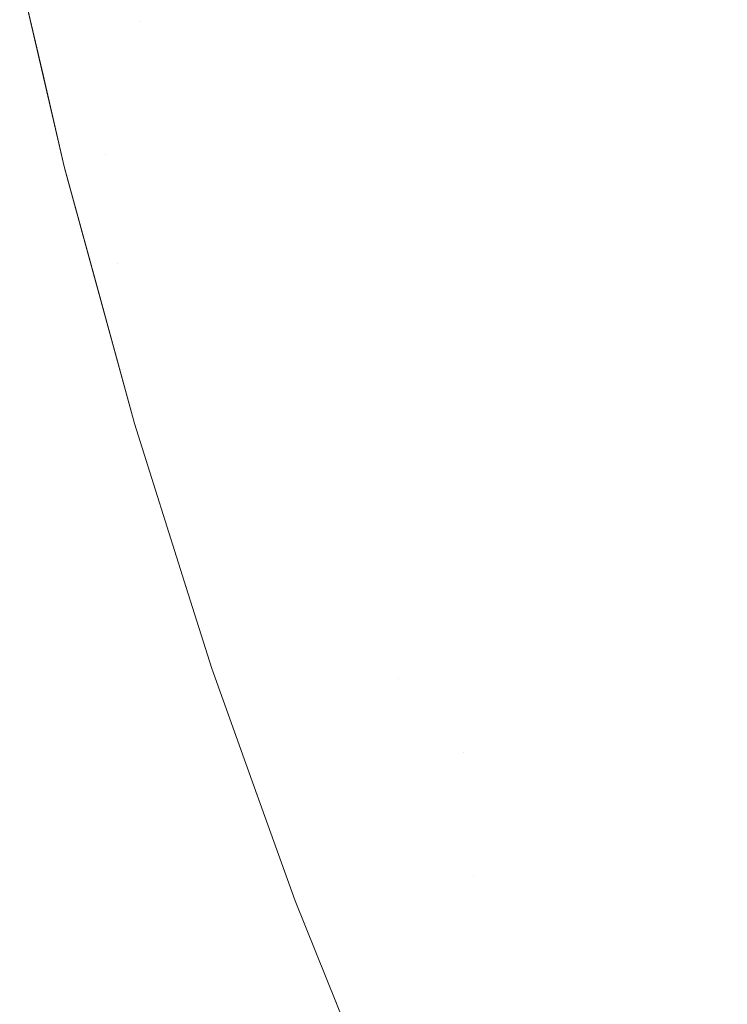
# Model space of a CAD drawing. Header units: centimetres. Extents: x -17.1 to 18.2, y 3.4 to 5.2.
# Tile 19 of 256: x -17.0831 to -17.0693, y 3.4483 to 3.4675. Entities that reach past the tile are written whole.
import ezdxf

# ---------------------------------------------------------------- set-up
doc = ezdxf.new("R2010")
doc.units = ezdxf.units.CM
doc.header["$LTSCALE"] = 2.54
doc.layers.add('Lucido design-1', color=7, linetype='Continuous')

# ---------------------------------------------------------------- blocks, each defined once
blk = doc.blocks.new('Gruppo-4-1')
at = {"color": 7, "linetype": 'Continuous', "lineweight": 9}
for points, invisible_edges in [([(-17.077245, 3.467241, -1872.276499), (-17.076498, 3.467674, -1872.273762), (-17.07735, 3.471249, -1872.273762), (-17.078108, 3.470864, -1872.276499)], 15), ([(-17.078108, 3.470864, -1872.954529), (-17.07735, 3.471249, -1872.957266), (-17.076498, 3.467674, -1872.957266), (-17.077245, 3.467241, -1872.954529)], 15), ([(-17.078108, 3.470864, -1872.276499), (-17.078819, 3.470503, -1872.279288), (-17.077945, 3.466835, -1872.279288), (-17.077245, 3.467241, -1872.276499)], 15), ([(-17.077245, 3.467241, -1872.954529), (-17.077945, 3.466835, -1872.95174), (-17.078819, 3.470503, -1872.95174), (-17.078108, 3.470864, -1872.954529)], 15), ([(-17.071225, 3.466863, -1872.260948), (-17.070256, 3.467498, -1872.258575), (-17.071143, 3.470775, -1872.258575), (-17.072128, 3.470204, -1872.260948)], 15), ([(-17.072128, 3.470204, -1872.97008), (-17.071143, 3.470775, -1872.972454), (-17.070256, 3.467498, -1872.972454), (-17.071225, 3.466863, -1872.97008)], 15), ([(-17.078597, 3.466458, -1872.282125), (-17.077945, 3.466835, -1872.279288), (-17.078819, 3.470503, -1872.279288), (-17.079481, 3.470167, -1872.282125)], 15), ([(-17.079481, 3.470167, -1872.948903), (-17.078819, 3.470503, -1872.95174), (-17.077945, 3.466835, -1872.95174), (-17.078597, 3.466458, -1872.948903)], 15), ([(-17.072128, 3.470204, -1872.260948), (-17.07308, 3.469653, -1872.263387), (-17.07216, 3.466251, -1872.263387), (-17.071225, 3.466863, -1872.260948)], 15), ([(-17.071225, 3.466863, -1872.97008), (-17.07216, 3.466251, -1872.967641), (-17.07308, 3.469653, -1872.967641), (-17.072128, 3.470204, -1872.97008)], 15), ([(-17.079481, 3.470167, -1872.282125), (-17.080091, 3.469857, -1872.285009), (-17.079198, 3.46611, -1872.285009), (-17.078597, 3.466458, -1872.282125)], 15), ([(-17.078597, 3.466458, -1872.948903), (-17.079198, 3.46611, -1872.946019), (-17.080091, 3.469857, -1872.946019), (-17.079481, 3.470167, -1872.948903)], 15), ([(-17.079747, 3.465792, -1872.287934), (-17.079198, 3.46611, -1872.285009), (-17.080091, 3.469857, -1872.285009), (-17.080648, 3.469574, -1872.287934)], 15), ([(-17.080648, 3.469574, -1872.943094), (-17.080091, 3.469857, -1872.946019), (-17.079198, 3.46611, -1872.946019), (-17.079747, 3.465792, -1872.943094)], 15), ([(-17.073058, 3.465662, -1872.26589), (-17.07216, 3.466251, -1872.263387), (-17.07308, 3.469653, -1872.263387), (-17.073995, 3.469123, -1872.26589)], 15), ([(-17.073995, 3.469123, -1872.965138), (-17.07308, 3.469653, -1872.967641), (-17.07216, 3.466251, -1872.967641), (-17.073058, 3.465662, -1872.965138)], 15), ([(-17.080648, 3.469574, -1872.287934), (-17.081152, 3.469319, -1872.290899), (-17.080243, 3.465505, -1872.290899), (-17.079747, 3.465792, -1872.287934)], 15), ([(-17.080714, 3.467419, -1872.940129), (-17.081152, 3.469319, -1872.940129), (-17.080648, 3.469574, -1872.943094), (-17.079747, 3.465792, -1872.943094)], 15), ([(-17.080684, 3.46525, -1872.293898), (-17.080243, 3.465505, -1872.290899), (-17.081152, 3.469319, -1872.290899), (-17.081599, 3.469092, -1872.293898)], 15), ([(-17.081599, 3.469092, -1872.93713), (-17.081152, 3.469319, -1872.940129), (-17.080714, 3.467419, -1872.940129), (-17.081158, 3.467178, -1872.93713)], 15), ([(-17.081599, 3.469092, -1872.293898), (-17.081989, 3.468894, -1872.296927), (-17.081068, 3.465027, -1872.296927), (-17.080684, 3.46525, -1872.293898)], 15), ([(-17.081158, 3.467178, -1872.93713), (-17.081545, 3.466967, -1872.934101), (-17.081989, 3.468894, -1872.934101), (-17.081599, 3.469092, -1872.93713)], 15), ([(-17.073995, 3.469123, -1872.26589), (-17.074871, 3.468616, -1872.268455), (-17.073919, 3.465099, -1872.268455), (-17.073058, 3.465662, -1872.26589)], 15), ([(-17.073058, 3.465662, -1872.965138), (-17.073919, 3.465099, -1872.962573), (-17.074871, 3.468616, -1872.962573), (-17.073995, 3.469123, -1872.965138)], 15), ([(-17.081395, 3.464837, -1872.299984), (-17.081068, 3.465027, -1872.296927), (-17.081989, 3.468894, -1872.296927), (-17.082321, 3.468725, -1872.299984)], 15), ([(-17.082321, 3.468725, -1872.931044), (-17.081989, 3.468894, -1872.934101), (-17.081545, 3.466967, -1872.934101), (-17.081875, 3.466788, -1872.931044)], 15), ([(-17.082321, 3.468725, -1872.299984), (-17.082595, 3.468586, -1872.303063), (-17.081664, 3.464682, -1872.303063), (-17.081395, 3.464837, -1872.299984)], 15), ([(-17.081875, 3.466788, -1872.931044), (-17.082146, 3.466641, -1872.927965), (-17.082595, 3.468586, -1872.927965), (-17.082321, 3.468725, -1872.931044)], 15), ([(-17.082808, 3.468478, -1872.30616), (-17.082961, 3.4684, -1872.30927), (-17.082025, 3.464473, -1872.30927), (-17.081874, 3.46456, -1872.30616)], 15), ([(-17.082358, 3.466526, -1872.924868), (-17.08251, 3.466444, -1872.921758), (-17.082961, 3.4684, -1872.921758), (-17.082808, 3.468478, -1872.924868)], 15), ([(-17.081874, 3.46456, -1872.30616), (-17.081664, 3.464682, -1872.303063), (-17.082595, 3.468586, -1872.303063), (-17.082808, 3.468478, -1872.30616)], 15), ([(-17.082808, 3.468478, -1872.924868), (-17.082595, 3.468586, -1872.927965), (-17.082146, 3.466641, -1872.927965), (-17.082358, 3.466526, -1872.924868)], 15), ([(-17.07474, 3.464561, -1872.27108), (-17.073919, 3.465099, -1872.268455), (-17.074871, 3.468616, -1872.268455), (-17.075706, 3.468132, -1872.27108)], 15), ([(-17.075706, 3.468132, -1872.959948), (-17.074871, 3.468616, -1872.962573), (-17.073919, 3.465099, -1872.962573), (-17.07474, 3.464561, -1872.959948)], 15), ([(-17.083052, 3.468354, -1872.31239), (-17.083062, 3.468343, -1872.315514), (-17.082195, 3.464598, -1872.315514)], 9), ([(-17.082601, 3.466394, -1872.918638), (-17.082608, 3.466383, -1872.915514), (-17.083062, 3.468343, -1872.915514), (-17.083052, 3.468354, -1872.918638)], 13), ([(-17.082195, 3.464598, -1872.315514), (-17.083062, 3.468343, -1872.315514), (-17.083062, 3.468343, -1872.915514), (-17.082608, 3.466383, -1872.915514)], 10), ([(-17.082115, 3.46442, -1872.31239), (-17.082025, 3.464473, -1872.30927), (-17.082961, 3.4684, -1872.30927), (-17.083052, 3.468354, -1872.31239)], 15), ([(-17.083052, 3.468354, -1872.918638), (-17.082961, 3.4684, -1872.921758), (-17.08251, 3.466444, -1872.921758), (-17.082601, 3.466394, -1872.918638)], 15), ([(-17.082195, 3.464598, -1872.315514), (-17.082115, 3.46442, -1872.31239), (-17.083052, 3.468354, -1872.31239)], 11), ([(-17.075706, 3.468132, -1872.27108), (-17.076498, 3.467674, -1872.273762), (-17.075518, 3.464051, -1872.273762), (-17.07474, 3.464561, -1872.27108)], 15), ([(-17.07474, 3.464561, -1872.959948), (-17.075518, 3.464051, -1872.957266), (-17.076498, 3.467674, -1872.957266), (-17.075706, 3.468132, -1872.959948)], 15), ([(-17.069256, 3.468153, -1872.256268), (-17.070256, 3.467498, -1872.258575), (-17.069247, 3.464189, -1872.258575), (-17.068267, 3.464911, -1872.256268)], 15), ([(-17.068267, 3.464911, -1872.97476), (-17.069247, 3.464189, -1872.972454), (-17.070256, 3.467498, -1872.972454), (-17.069256, 3.468153, -1872.97476)], 15), ([(-17.076252, 3.463571, -1872.276499), (-17.075518, 3.464051, -1872.273762), (-17.076498, 3.467674, -1872.273762), (-17.077245, 3.467241, -1872.276499)], 15), ([(-17.077245, 3.467241, -1872.954529), (-17.076498, 3.467674, -1872.957266), (-17.075518, 3.464051, -1872.957266), (-17.076252, 3.463571, -1872.954529)], 15), ([(-17.081158, 3.467178, -1872.93713), (-17.080714, 3.467419, -1872.940129), (-17.080243, 3.465505, -1872.940129), (-17.080684, 3.46525, -1872.93713)], 15), ([(-17.079747, 3.465792, -1872.943094), (-17.080243, 3.465505, -1872.940129), (-17.080714, 3.467419, -1872.940129)], 11), ([(-17.070196, 3.46349, -1872.260948), (-17.069247, 3.464189, -1872.258575), (-17.070256, 3.467498, -1872.258575), (-17.071225, 3.466863, -1872.260948)], 15), ([(-17.071225, 3.466863, -1872.97008), (-17.070256, 3.467498, -1872.972454), (-17.069247, 3.464189, -1872.972454), (-17.070196, 3.46349, -1872.97008)], 15), ([(-17.080684, 3.46525, -1872.93713), (-17.081068, 3.465027, -1872.934101), (-17.081545, 3.466967, -1872.934101), (-17.081158, 3.467178, -1872.93713)], 15), ([(-17.077245, 3.467241, -1872.276499), (-17.077945, 3.466835, -1872.279288), (-17.07694, 3.46312, -1872.279288), (-17.076252, 3.463571, -1872.276499)], 15), ([(-17.076252, 3.463571, -1872.954529), (-17.07694, 3.46312, -1872.95174), (-17.077945, 3.466835, -1872.95174), (-17.077245, 3.467241, -1872.954529)], 15), ([(-17.081875, 3.466788, -1872.931044), (-17.081545, 3.466967, -1872.934101), (-17.081068, 3.465027, -1872.934101), (-17.081395, 3.464837, -1872.931044)], 15), ([(-17.081395, 3.464837, -1872.931044), (-17.081664, 3.464682, -1872.927965), (-17.082146, 3.466641, -1872.927965), (-17.081875, 3.466788, -1872.931044)], 15), ([(-17.077581, 3.462701, -1872.282125), (-17.07694, 3.46312, -1872.279288), (-17.077945, 3.466835, -1872.279288), (-17.078597, 3.466458, -1872.282125)], 15), ([(-17.078597, 3.466458, -1872.948903), (-17.077945, 3.466835, -1872.95174), (-17.07694, 3.46312, -1872.95174), (-17.077581, 3.462701, -1872.948903)], 15), ([(-17.071225, 3.466863, -1872.260948), (-17.07216, 3.466251, -1872.263387), (-17.071112, 3.462816, -1872.263387), (-17.070196, 3.46349, -1872.260948)], 15), ([(-17.070196, 3.46349, -1872.97008), (-17.071112, 3.462816, -1872.967641), (-17.07216, 3.466251, -1872.967641), (-17.071225, 3.466863, -1872.97008)], 15), ([(-17.082358, 3.466526, -1872.924868), (-17.082146, 3.466641, -1872.927965), (-17.081664, 3.464682, -1872.927965), (-17.081874, 3.46456, -1872.924868)], 15), ([(-17.082195, 3.464598, -1872.915514), (-17.082608, 3.466383, -1872.915514), (-17.082601, 3.466394, -1872.918638)], 10), ([(-17.082608, 3.466383, -1872.915514), (-17.082195, 3.464598, -1872.915514), (-17.082195, 3.464598, -1872.315514)], 10), ([(-17.082601, 3.466394, -1872.918638), (-17.08251, 3.466444, -1872.921758), (-17.082025, 3.464473, -1872.921758), (-17.082115, 3.46442, -1872.918638)], 15), ([(-17.082601, 3.466394, -1872.918638), (-17.082115, 3.46442, -1872.918638), (-17.082195, 3.464598, -1872.915514)], 11), ([(-17.081874, 3.46456, -1872.924868), (-17.082025, 3.464473, -1872.921758), (-17.08251, 3.466444, -1872.921758), (-17.082358, 3.466526, -1872.924868)], 15), ([(-17.078597, 3.466458, -1872.282125), (-17.079198, 3.46611, -1872.285009), (-17.078171, 3.462314, -1872.285009), (-17.077581, 3.462701, -1872.282125)], 15), ([(-17.077581, 3.462701, -1872.948903), (-17.078171, 3.462314, -1872.946019), (-17.079198, 3.46611, -1872.946019), (-17.078597, 3.466458, -1872.948903)], 15), ([(-17.071993, 3.462168, -1872.26589), (-17.071112, 3.462816, -1872.263387), (-17.07216, 3.466251, -1872.263387), (-17.073058, 3.465662, -1872.26589)], 15), ([(-17.073058, 3.465662, -1872.965138), (-17.07216, 3.466251, -1872.967641), (-17.071112, 3.462816, -1872.967641), (-17.071993, 3.462168, -1872.965138)], 15), ([(-17.078711, 3.46196, -1872.287934), (-17.078171, 3.462314, -1872.285009), (-17.079198, 3.46611, -1872.285009), (-17.079747, 3.465792, -1872.287934)], 15), ([(-17.079747, 3.465792, -1872.943094), (-17.079198, 3.46611, -1872.946019), (-17.078171, 3.462314, -1872.946019), (-17.078711, 3.46196, -1872.943094)], 15), ([(-17.079747, 3.465792, -1872.287934), (-17.080243, 3.465505, -1872.290899), (-17.079198, 3.461641, -1872.290899), (-17.078711, 3.46196, -1872.287934)], 15), ([(-17.078711, 3.46196, -1872.943094), (-17.079198, 3.461641, -1872.940129), (-17.080243, 3.465505, -1872.940129), (-17.079747, 3.465792, -1872.943094)], 15), ([(-17.073058, 3.465662, -1872.26589), (-17.073919, 3.465099, -1872.268455), (-17.072836, 3.461547, -1872.268455), (-17.071993, 3.462168, -1872.26589)], 15), ([(-17.071993, 3.462168, -1872.965138), (-17.072836, 3.461547, -1872.962573), (-17.073919, 3.465099, -1872.962573), (-17.073058, 3.465662, -1872.965138)], 15), ([(-17.079631, 3.461358, -1872.293898), (-17.079198, 3.461641, -1872.290899), (-17.080243, 3.465505, -1872.290899), (-17.080684, 3.46525, -1872.293898)], 15), ([(-17.080684, 3.46525, -1872.93713), (-17.080243, 3.465505, -1872.940129), (-17.079198, 3.461641, -1872.940129), (-17.079631, 3.461358, -1872.93713)], 15), ([(-17.080684, 3.46525, -1872.293898), (-17.081068, 3.465027, -1872.296927), (-17.080009, 3.46111, -1872.296927), (-17.079631, 3.461358, -1872.293898)], 15), ([(-17.079631, 3.461358, -1872.93713), (-17.080009, 3.46111, -1872.934101), (-17.081068, 3.465027, -1872.934101), (-17.080684, 3.46525, -1872.93713)], 15), ([(-17.08033, 3.4609, -1872.299984), (-17.080009, 3.46111, -1872.296927), (-17.081068, 3.465027, -1872.296927), (-17.081395, 3.464837, -1872.299984)], 15), ([(-17.081395, 3.464837, -1872.931044), (-17.081068, 3.465027, -1872.934101), (-17.080009, 3.46111, -1872.934101), (-17.08033, 3.4609, -1872.931044)], 15), ([(-17.07364, 3.460955, -1872.27108), (-17.072836, 3.461547, -1872.268455), (-17.073919, 3.465099, -1872.268455), (-17.07474, 3.464561, -1872.27108)], 15), ([(-17.07474, 3.464561, -1872.959948), (-17.073919, 3.465099, -1872.962573), (-17.072836, 3.461547, -1872.962573), (-17.07364, 3.460955, -1872.959948)], 15), ([(-17.081395, 3.464837, -1872.299984), (-17.081664, 3.464682, -1872.303063), (-17.080594, 3.460726, -1872.303063), (-17.08033, 3.4609, -1872.299984)], 15), ([(-17.081147, 3.46271, -1872.927965), (-17.081664, 3.464682, -1872.927965), (-17.081395, 3.464837, -1872.931044)], 11), ([(-17.081395, 3.464837, -1872.931044), (-17.08033, 3.4609, -1872.931044), (-17.081147, 3.46271, -1872.927965)], 11), ([(-17.080801, 3.460591, -1872.30616), (-17.080594, 3.460726, -1872.303063), (-17.081664, 3.464682, -1872.303063), (-17.081874, 3.46456, -1872.30616)], 15), ([(-17.081874, 3.46456, -1872.924868), (-17.081664, 3.464682, -1872.927965), (-17.081147, 3.46271, -1872.927965), (-17.081356, 3.462581, -1872.924868)], 15), ([(-17.082195, 3.464598, -1872.315514), (-17.082142, 3.464404, -1872.315514), (-17.082115, 3.46442, -1872.31239)], 10), ([(-17.082142, 3.464404, -1872.315514), (-17.082195, 3.464598, -1872.915514), (-17.081601, 3.462422, -1872.915514)], 9), ([(-17.082142, 3.464404, -1872.315514), (-17.082195, 3.464598, -1872.315514), (-17.082195, 3.464598, -1872.915514)], 10), ([(-17.081601, 3.462422, -1872.915514), (-17.082195, 3.464598, -1872.915514), (-17.082115, 3.46442, -1872.918638)], 10), ([(-17.081038, 3.460436, -1872.31239), (-17.080949, 3.460494, -1872.30927), (-17.082025, 3.464473, -1872.30927), (-17.082115, 3.46442, -1872.31239)], 15), ([(-17.082115, 3.46442, -1872.918638), (-17.082025, 3.464473, -1872.921758), (-17.081505, 3.462489, -1872.921758), (-17.081595, 3.462434, -1872.918638)], 15), ([(-17.081874, 3.46456, -1872.30616), (-17.082025, 3.464473, -1872.30927), (-17.080949, 3.460494, -1872.30927), (-17.080801, 3.460591, -1872.30616)], 15), ([(-17.081356, 3.462581, -1872.924868), (-17.081505, 3.462489, -1872.921758), (-17.082025, 3.464473, -1872.921758), (-17.081874, 3.46456, -1872.924868)], 15), ([(-17.07474, 3.464561, -1872.27108), (-17.075518, 3.464051, -1872.273762), (-17.074403, 3.460394, -1872.273762), (-17.07364, 3.460955, -1872.27108)], 15), ([(-17.07364, 3.460955, -1872.959948), (-17.074403, 3.460394, -1872.957266), (-17.075518, 3.464051, -1872.957266), (-17.07474, 3.464561, -1872.959948)], 15), ([(-17.082115, 3.46442, -1872.31239), (-17.082142, 3.464404, -1872.315514), (-17.080827, 3.459592, -1872.315514), (-17.081038, 3.460436, -1872.31239)], 13), ([(-17.081601, 3.462422, -1872.915514), (-17.080827, 3.459592, -1872.915514), (-17.080827, 3.459592, -1872.315514), (-17.082142, 3.464404, -1872.315514)], 10), ([(-17.082115, 3.46442, -1872.918638), (-17.081595, 3.462434, -1872.918638), (-17.081601, 3.462422, -1872.915514)], 11), ([(-17.075122, 3.459865, -1872.276499), (-17.074403, 3.460394, -1872.273762), (-17.075518, 3.464051, -1872.273762), (-17.076252, 3.463571, -1872.276499)], 15), ([(-17.076252, 3.463571, -1872.954529), (-17.075518, 3.464051, -1872.957266), (-17.074403, 3.460394, -1872.957266), (-17.075122, 3.459865, -1872.954529)], 15), ([(-17.069037, 3.460097, -1872.260948), (-17.068109, 3.46086, -1872.258575), (-17.069247, 3.464189, -1872.258575), (-17.070196, 3.46349, -1872.260948)], 15), ([(-17.070196, 3.46349, -1872.97008), (-17.069247, 3.464189, -1872.972454), (-17.068109, 3.46086, -1872.972454), (-17.069037, 3.460097, -1872.97008)], 15), ([(-17.076252, 3.463571, -1872.276499), (-17.07694, 3.46312, -1872.279288), (-17.075796, 3.459368, -1872.279288), (-17.075122, 3.459865, -1872.276499)], 15), ([(-17.075122, 3.459865, -1872.954529), (-17.075796, 3.459368, -1872.95174), (-17.07694, 3.46312, -1872.95174), (-17.076252, 3.463571, -1872.954529)], 15), ([(-17.070196, 3.46349, -1872.260948), (-17.071112, 3.462816, -1872.263387), (-17.069931, 3.45936, -1872.263387), (-17.069037, 3.460097, -1872.260948)], 15), ([(-17.069037, 3.460097, -1872.97008), (-17.069931, 3.45936, -1872.967641), (-17.071112, 3.462816, -1872.967641), (-17.070196, 3.46349, -1872.97008)], 15), ([(-17.076424, 3.458906, -1872.282125), (-17.075796, 3.459368, -1872.279288), (-17.07694, 3.46312, -1872.279288), (-17.077581, 3.462701, -1872.282125)], 15), ([(-17.077581, 3.462701, -1872.948903), (-17.07694, 3.46312, -1872.95174), (-17.075796, 3.459368, -1872.95174), (-17.076424, 3.458906, -1872.948903)], 15), ([(-17.081356, 3.462581, -1872.924868), (-17.081147, 3.46271, -1872.927965), (-17.080594, 3.460726, -1872.927965), (-17.080801, 3.460591, -1872.924868)], 15), ([(-17.08033, 3.4609, -1872.931044), (-17.080594, 3.460726, -1872.927965), (-17.081147, 3.46271, -1872.927965)], 11), ([(-17.070791, 3.458652, -1872.26589), (-17.069931, 3.45936, -1872.263387), (-17.071112, 3.462816, -1872.263387), (-17.071993, 3.462168, -1872.26589)], 15), ([(-17.071993, 3.462168, -1872.965138), (-17.071112, 3.462816, -1872.967641), (-17.069931, 3.45936, -1872.967641), (-17.070791, 3.458652, -1872.965138)], 15), ([(-17.080801, 3.460591, -1872.924868), (-17.080949, 3.460494, -1872.921758), (-17.081505, 3.462489, -1872.921758), (-17.081356, 3.462581, -1872.924868)], 15), ([(-17.077581, 3.462701, -1872.282125), (-17.078171, 3.462314, -1872.285009), (-17.077003, 3.45848, -1872.285009), (-17.076424, 3.458906, -1872.282125)], 15), ([(-17.076424, 3.458906, -1872.948903), (-17.077003, 3.45848, -1872.946019), (-17.078171, 3.462314, -1872.946019), (-17.077581, 3.462701, -1872.948903)], 15), ([(-17.081038, 3.460436, -1872.918638), (-17.080827, 3.459592, -1872.915514), (-17.081601, 3.462422, -1872.915514), (-17.081595, 3.462434, -1872.918638)], 13), ([(-17.081595, 3.462434, -1872.918638), (-17.081505, 3.462489, -1872.921758), (-17.080949, 3.460494, -1872.921758), (-17.081038, 3.460436, -1872.918638)], 15), ([(-17.077531, 3.458091, -1872.287934), (-17.077003, 3.45848, -1872.285009), (-17.078171, 3.462314, -1872.285009), (-17.078711, 3.46196, -1872.287934)], 15), ([(-17.078711, 3.46196, -1872.943094), (-17.078171, 3.462314, -1872.946019), (-17.077003, 3.45848, -1872.946019), (-17.077531, 3.458091, -1872.943094)], 15), ([(-17.071993, 3.462168, -1872.26589), (-17.072836, 3.461547, -1872.268455), (-17.071615, 3.457974, -1872.268455), (-17.070791, 3.458652, -1872.26589)], 15), ([(-17.070791, 3.458652, -1872.965138), (-17.071615, 3.457974, -1872.962573), (-17.072836, 3.461547, -1872.962573), (-17.071993, 3.462168, -1872.965138)], 15), ([(-17.078711, 3.46196, -1872.287934), (-17.079198, 3.461641, -1872.290899), (-17.078008, 3.45774, -1872.290899), (-17.077531, 3.458091, -1872.287934)], 15), ([(-17.077531, 3.458091, -1872.943094), (-17.078008, 3.45774, -1872.940129), (-17.079198, 3.461641, -1872.940129), (-17.078711, 3.46196, -1872.943094)], 15), ([(-17.078433, 3.457428, -1872.293898), (-17.078008, 3.45774, -1872.290899), (-17.079198, 3.461641, -1872.290899), (-17.079631, 3.461358, -1872.293898)], 15), ([(-17.079631, 3.461358, -1872.93713), (-17.079198, 3.461641, -1872.940129), (-17.078008, 3.45774, -1872.940129), (-17.078433, 3.457428, -1872.93713)], 15), ([(-17.0724, 3.457327, -1872.27108), (-17.071615, 3.457974, -1872.268455), (-17.072836, 3.461547, -1872.268455), (-17.07364, 3.460955, -1872.27108)], 15), ([(-17.07364, 3.460955, -1872.959948), (-17.072836, 3.461547, -1872.962573), (-17.071615, 3.457974, -1872.962573), (-17.0724, 3.457327, -1872.959948)], 15), ([(-17.079631, 3.461358, -1872.293898), (-17.080009, 3.46111, -1872.296927), (-17.078803, 3.457155, -1872.296927), (-17.078433, 3.457428, -1872.293898)], 15), ([(-17.078433, 3.457428, -1872.93713), (-17.078803, 3.457155, -1872.934101), (-17.080009, 3.46111, -1872.934101), (-17.079631, 3.461358, -1872.93713)], 15), ([(-17.079118, 3.456923, -1872.299984), (-17.078803, 3.457155, -1872.296927), (-17.080009, 3.46111, -1872.296927), (-17.08033, 3.4609, -1872.299984)], 15), ([(-17.08033, 3.4609, -1872.931044), (-17.080009, 3.46111, -1872.934101), (-17.078803, 3.457155, -1872.934101), (-17.079118, 3.456923, -1872.931044)], 15), ([(-17.08033, 3.4609, -1872.299984), (-17.080594, 3.460726, -1872.303063), (-17.079377, 3.456733, -1872.303063), (-17.079118, 3.456923, -1872.299984)], 15), ([(-17.079118, 3.456923, -1872.931044), (-17.079377, 3.456733, -1872.927965), (-17.080594, 3.460726, -1872.927965), (-17.08033, 3.4609, -1872.931044)], 15), ([(-17.07364, 3.460955, -1872.27108), (-17.074403, 3.460394, -1872.273762), (-17.073145, 3.456714, -1872.273762), (-17.0724, 3.457327, -1872.27108)], 15), ([(-17.0724, 3.457327, -1872.959948), (-17.073145, 3.456714, -1872.957266), (-17.074403, 3.460394, -1872.957266), (-17.07364, 3.460955, -1872.959948)], 15), ([(-17.079579, 3.456584, -1872.30616), (-17.079377, 3.456733, -1872.303063), (-17.080594, 3.460726, -1872.303063), (-17.080801, 3.460591, -1872.30616)], 15), ([(-17.080801, 3.460591, -1872.924868), (-17.080594, 3.460726, -1872.927965), (-17.079377, 3.456733, -1872.927965), (-17.079579, 3.456584, -1872.924868)], 15), ([(-17.079811, 3.456413, -1872.31239), (-17.079724, 3.456477, -1872.30927), (-17.080949, 3.460494, -1872.30927), (-17.081038, 3.460436, -1872.31239)], 15), ([(-17.081038, 3.460436, -1872.918638), (-17.080949, 3.460494, -1872.921758), (-17.079724, 3.456477, -1872.921758), (-17.079811, 3.456413, -1872.918638)], 15), ([(-17.079811, 3.456413, -1872.31239), (-17.081038, 3.460436, -1872.31239), (-17.080827, 3.459592, -1872.315514)], 11), ([(-17.080827, 3.459592, -1872.915514), (-17.081038, 3.460436, -1872.918638), (-17.079811, 3.456413, -1872.918638)], 11), ([(-17.080801, 3.460591, -1872.30616), (-17.080949, 3.460494, -1872.30927), (-17.079724, 3.456477, -1872.30927), (-17.079579, 3.456584, -1872.30616)], 15), ([(-17.079579, 3.456584, -1872.924868), (-17.079724, 3.456477, -1872.921758), (-17.080949, 3.460494, -1872.921758), (-17.080801, 3.460591, -1872.924868)], 15), ([(-17.073848, 3.456136, -1872.276499), (-17.073145, 3.456714, -1872.273762), (-17.074403, 3.460394, -1872.273762), (-17.075122, 3.459865, -1872.276499)], 15), ([(-17.075122, 3.459865, -1872.954529), (-17.074403, 3.460394, -1872.957266), (-17.073145, 3.456714, -1872.957266), (-17.073848, 3.456136, -1872.954529)], 15), ([(-17.068405, 3.458396, -1872.260948), (-17.069037, 3.460097, -1872.260948), (-17.069931, 3.45936, -1872.263387), (-17.069288, 3.457628, -1872.263387)], 15), ([(-17.069288, 3.457628, -1872.967641), (-17.069931, 3.45936, -1872.967641), (-17.069037, 3.460097, -1872.97008), (-17.068405, 3.458396, -1872.97008)], 15), ([(-17.075122, 3.459865, -1872.276499), (-17.075796, 3.459368, -1872.279288), (-17.074506, 3.455594, -1872.279288), (-17.073848, 3.456136, -1872.276499)], 15), ([(-17.073848, 3.456136, -1872.954529), (-17.074506, 3.455594, -1872.95174), (-17.075796, 3.459368, -1872.95174), (-17.075122, 3.459865, -1872.954529)], 15), ([(-17.080827, 3.459592, -1872.315514), (-17.079819, 3.456398, -1872.315514), (-17.079811, 3.456413, -1872.31239)], 10), ([(-17.079819, 3.456398, -1872.315514), (-17.080827, 3.459592, -1872.315514), (-17.080827, 3.459592, -1872.915514), (-17.079819, 3.456398, -1872.915514)], 10), ([(-17.079811, 3.456413, -1872.918638), (-17.079819, 3.456398, -1872.915514), (-17.080827, 3.459592, -1872.915514)], 9), ([(-17.075119, 3.455089, -1872.282125), (-17.074506, 3.455594, -1872.279288), (-17.075796, 3.459368, -1872.279288), (-17.076424, 3.458906, -1872.282125)], 15), ([(-17.076424, 3.458906, -1872.948903), (-17.075796, 3.459368, -1872.95174), (-17.074506, 3.455594, -1872.95174), (-17.075119, 3.455089, -1872.948903)], 15), ([(-17.069288, 3.457628, -1872.263387), (-17.069931, 3.45936, -1872.263387), (-17.070791, 3.458652, -1872.26589), (-17.070138, 3.45689, -1872.26589)], 15), ([(-17.070138, 3.45689, -1872.965138), (-17.070791, 3.458652, -1872.965138), (-17.069931, 3.45936, -1872.967641), (-17.069288, 3.457628, -1872.967641)], 15), ([(-17.076424, 3.458906, -1872.282125), (-17.077003, 3.45848, -1872.285009), (-17.075684, 3.454624, -1872.285009), (-17.075119, 3.455089, -1872.282125)], 15), ([(-17.075119, 3.455089, -1872.948903), (-17.075684, 3.454624, -1872.946019), (-17.077003, 3.45848, -1872.946019), (-17.076424, 3.458906, -1872.948903)], 15), ([(-17.070138, 3.45689, -1872.26589), (-17.070791, 3.458652, -1872.26589), (-17.071615, 3.457974, -1872.268455), (-17.070951, 3.456183, -1872.268455)], 15), ([(-17.070951, 3.456183, -1872.962573), (-17.071615, 3.457974, -1872.962573), (-17.070791, 3.458652, -1872.965138), (-17.070138, 3.45689, -1872.965138)], 15), ([(-17.076201, 3.454199, -1872.287934), (-17.075684, 3.454624, -1872.285009), (-17.077003, 3.45848, -1872.285009), (-17.077531, 3.458091, -1872.287934)], 15), ([(-17.077531, 3.458091, -1872.943094), (-17.077003, 3.45848, -1872.946019), (-17.075684, 3.454624, -1872.946019), (-17.076201, 3.454199, -1872.943094)], 15), ([(-17.069288, 3.457628, -1872.263387), (-17.06861, 3.455896, -1872.263387), (-17.067739, 3.456695, -1872.260948), (-17.068405, 3.458396, -1872.260948)], 15), ([(-17.068405, 3.458396, -1872.97008), (-17.067739, 3.456695, -1872.97008), (-17.06861, 3.455896, -1872.967641), (-17.069288, 3.457628, -1872.967641)], 15), ([(-17.077531, 3.458091, -1872.287934), (-17.078008, 3.45774, -1872.290899), (-17.076667, 3.453815, -1872.290899), (-17.076201, 3.454199, -1872.287934)], 15), ([(-17.076201, 3.454199, -1872.943094), (-17.076667, 3.453815, -1872.940129), (-17.078008, 3.45774, -1872.940129), (-17.077531, 3.458091, -1872.943094)], 15), ([(-17.070951, 3.456183, -1872.268455), (-17.071615, 3.457974, -1872.268455), (-17.0724, 3.457327, -1872.27108), (-17.071726, 3.455509, -1872.27108)], 15), ([(-17.071726, 3.455509, -1872.959948), (-17.0724, 3.457327, -1872.959948), (-17.071615, 3.457974, -1872.962573), (-17.070951, 3.456183, -1872.962573)], 15), ([(-17.077081, 3.453474, -1872.293898), (-17.076667, 3.453815, -1872.290899), (-17.078008, 3.45774, -1872.290899), (-17.078433, 3.457428, -1872.293898)], 15), ([(-17.078433, 3.457428, -1872.93713), (-17.078008, 3.45774, -1872.940129), (-17.076667, 3.453815, -1872.940129), (-17.077081, 3.453474, -1872.93713)], 15), ([(-17.070138, 3.45689, -1872.26589), (-17.069447, 3.455128, -1872.26589), (-17.06861, 3.455896, -1872.263387), (-17.069288, 3.457628, -1872.263387)], 15), ([(-17.069288, 3.457628, -1872.967641), (-17.06861, 3.455896, -1872.967641), (-17.069447, 3.455128, -1872.965138), (-17.070138, 3.45689, -1872.965138)], 15), ([(-17.078433, 3.457428, -1872.293898), (-17.078803, 3.457155, -1872.296927), (-17.077443, 3.453176, -1872.296927), (-17.077081, 3.453474, -1872.293898)], 15), ([(-17.077081, 3.453474, -1872.93713), (-17.077443, 3.453176, -1872.934101), (-17.078803, 3.457155, -1872.934101), (-17.078433, 3.457428, -1872.93713)], 15), ([(-17.077751, 3.452923, -1872.299984), (-17.077443, 3.453176, -1872.296927), (-17.078803, 3.457155, -1872.296927), (-17.079118, 3.456923, -1872.299984)], 15), ([(-17.079118, 3.456923, -1872.931044), (-17.078803, 3.457155, -1872.934101), (-17.077443, 3.453176, -1872.934101), (-17.077751, 3.452923, -1872.931044)], 15), ([(-17.071726, 3.455509, -1872.27108), (-17.0724, 3.457327, -1872.27108), (-17.073145, 3.456714, -1872.273762), (-17.072461, 3.45487, -1872.273762)], 15), ([(-17.072461, 3.45487, -1872.957266), (-17.073145, 3.456714, -1872.957266), (-17.0724, 3.457327, -1872.959948), (-17.071726, 3.455509, -1872.959948)], 15), ([(-17.079118, 3.456923, -1872.299984), (-17.079377, 3.456733, -1872.303063), (-17.078004, 3.452714, -1872.303063), (-17.077751, 3.452923, -1872.299984)], 15), ([(-17.077751, 3.452923, -1872.931044), (-17.078004, 3.452714, -1872.927965), (-17.079377, 3.456733, -1872.927965), (-17.079118, 3.456923, -1872.931044)], 15), ([(-17.070951, 3.456183, -1872.268455), (-17.070249, 3.454392, -1872.268455), (-17.069447, 3.455128, -1872.26589), (-17.070138, 3.45689, -1872.26589)], 15), ([(-17.070138, 3.45689, -1872.965138), (-17.069447, 3.455128, -1872.965138), (-17.070249, 3.454392, -1872.962573), (-17.070951, 3.456183, -1872.962573)], 15), ([(-17.079579, 3.456584, -1872.30616), (-17.079724, 3.456477, -1872.30927), (-17.078343, 3.452435, -1872.30927), (-17.078201, 3.452552, -1872.30616)], 15), ([(-17.078201, 3.452552, -1872.924868), (-17.078343, 3.452435, -1872.921758), (-17.079724, 3.456477, -1872.921758), (-17.079579, 3.456584, -1872.924868)], 15), ([(-17.078201, 3.452552, -1872.30616), (-17.078004, 3.452714, -1872.303063), (-17.079377, 3.456733, -1872.303063), (-17.079579, 3.456584, -1872.30616)], 15), ([(-17.079579, 3.456584, -1872.924868), (-17.079377, 3.456733, -1872.927965), (-17.078004, 3.452714, -1872.927965), (-17.078201, 3.452552, -1872.924868)], 15), ([(-17.072461, 3.45487, -1872.273762), (-17.073145, 3.456714, -1872.273762), (-17.073848, 3.456136, -1872.276499), (-17.073154, 3.454267, -1872.276499)], 15), ([(-17.073154, 3.454267, -1872.954529), (-17.073848, 3.456136, -1872.954529), (-17.073145, 3.456714, -1872.957266), (-17.072461, 3.45487, -1872.957266)], 15), ([(-17.079811, 3.456413, -1872.31239), (-17.079819, 3.456398, -1872.315514), (-17.079321, 3.45482, -1872.315514)], 9), ([(-17.079321, 3.45482, -1872.915514), (-17.079819, 3.456398, -1872.915514), (-17.079811, 3.456413, -1872.918638)], 10), ([(-17.079819, 3.456398, -1872.915514), (-17.079321, 3.45482, -1872.915514), (-17.079321, 3.45482, -1872.315514), (-17.079819, 3.456398, -1872.315514)], 10), ([(-17.078428, 3.452365, -1872.31239), (-17.078343, 3.452435, -1872.30927), (-17.079724, 3.456477, -1872.30927), (-17.079811, 3.456413, -1872.31239)], 15), ([(-17.079811, 3.456413, -1872.918638), (-17.079724, 3.456477, -1872.921758), (-17.078343, 3.452435, -1872.921758), (-17.078428, 3.452365, -1872.918638)], 15), ([(-17.078428, 3.452365, -1872.31239), (-17.079811, 3.456413, -1872.31239), (-17.079321, 3.45482, -1872.315514)], 11), ([(-17.079321, 3.45482, -1872.915514), (-17.079811, 3.456413, -1872.918638), (-17.078428, 3.452365, -1872.918638)], 11), ([(-17.073154, 3.454267, -1872.276499), (-17.073848, 3.456136, -1872.276499), (-17.074506, 3.455594, -1872.279288), (-17.073804, 3.453702, -1872.279288)], 15), ([(-17.073804, 3.453702, -1872.95174), (-17.074506, 3.455594, -1872.95174), (-17.073848, 3.456136, -1872.954529), (-17.073154, 3.454267, -1872.954529)], 15), ([(-17.071726, 3.455509, -1872.27108), (-17.071013, 3.453691, -1872.27108), (-17.070249, 3.454392, -1872.268455), (-17.070951, 3.456183, -1872.268455)], 15), ([(-17.070951, 3.456183, -1872.962573), (-17.070249, 3.454392, -1872.962573), (-17.071013, 3.453691, -1872.959948), (-17.071726, 3.455509, -1872.959948)], 15), ([(-17.067895, 3.454166, -1872.263387), (-17.06861, 3.455896, -1872.263387), (-17.069447, 3.455128, -1872.26589), (-17.06872, 3.453368, -1872.26589)], 15), ([(-17.06872, 3.453368, -1872.965138), (-17.069447, 3.455128, -1872.965138), (-17.06861, 3.455896, -1872.967641), (-17.067895, 3.454166, -1872.967641)], 15), ([(-17.073804, 3.453702, -1872.279288), (-17.074506, 3.455594, -1872.279288), (-17.075119, 3.455089, -1872.282125), (-17.074409, 3.453176, -1872.282125)], 15), ([(-17.074409, 3.453176, -1872.948903), (-17.075119, 3.455089, -1872.948903), (-17.074506, 3.455594, -1872.95174), (-17.073804, 3.453702, -1872.95174)], 15), ([(-17.072461, 3.45487, -1872.273762), (-17.071738, 3.453026, -1872.273762), (-17.071013, 3.453691, -1872.27108), (-17.071726, 3.455509, -1872.27108)], 15), ([(-17.071726, 3.455509, -1872.959948), (-17.071013, 3.453691, -1872.959948), (-17.071738, 3.453026, -1872.957266), (-17.072461, 3.45487, -1872.957266)], 15), ([(-17.074409, 3.453176, -1872.282125), (-17.075119, 3.455089, -1872.282125), (-17.075684, 3.454624, -1872.285009)], 11), ([(-17.075684, 3.454624, -1872.946019), (-17.075119, 3.455089, -1872.948903), (-17.074409, 3.453176, -1872.948903)], 11), ([(-17.06872, 3.453368, -1872.26589), (-17.069447, 3.455128, -1872.26589), (-17.070249, 3.454392, -1872.268455), (-17.06951, 3.452604, -1872.268455)], 15), ([(-17.06951, 3.452604, -1872.962573), (-17.070249, 3.454392, -1872.962573), (-17.069447, 3.455128, -1872.965138), (-17.06872, 3.453368, -1872.965138)], 15), ([(-17.073154, 3.454267, -1872.276499), (-17.072422, 3.452399, -1872.276499), (-17.071738, 3.453026, -1872.273762), (-17.072461, 3.45487, -1872.273762)], 15), ([(-17.072461, 3.45487, -1872.957266), (-17.071738, 3.453026, -1872.957266), (-17.072422, 3.452399, -1872.954529), (-17.073154, 3.454267, -1872.954529)], 15), ([(-17.079321, 3.45482, -1872.315514), (-17.078434, 3.45235, -1872.315514), (-17.078428, 3.452365, -1872.31239)], 10), ([(-17.078434, 3.45235, -1872.315514), (-17.079321, 3.45482, -1872.315514), (-17.079321, 3.45482, -1872.915514), (-17.078434, 3.45235, -1872.915514)], 10), ([(-17.078428, 3.452365, -1872.918638), (-17.078434, 3.45235, -1872.915514), (-17.079321, 3.45482, -1872.915514)], 9), ([(-17.074713, 3.450297, -1872.287934), (-17.07421, 3.450758, -1872.285009), (-17.075684, 3.454624, -1872.285009), (-17.076201, 3.454199, -1872.287934)], 15), ([(-17.076201, 3.454199, -1872.943094), (-17.075684, 3.454624, -1872.946019), (-17.07421, 3.450758, -1872.946019), (-17.074713, 3.450297, -1872.943094)], 15), ([(-17.074409, 3.453176, -1872.282125), (-17.075684, 3.454624, -1872.285009), (-17.07421, 3.450758, -1872.285009)], 11), ([(-17.07421, 3.450758, -1872.946019), (-17.075684, 3.454624, -1872.946019), (-17.074409, 3.453176, -1872.948903)], 11), ([(-17.06951, 3.452604, -1872.268455), (-17.070249, 3.454392, -1872.268455), (-17.071013, 3.453691, -1872.27108), (-17.070263, 3.451875, -1872.27108)], 15), ([(-17.070263, 3.451875, -1872.959948), (-17.071013, 3.453691, -1872.959948), (-17.070249, 3.454392, -1872.962573), (-17.06951, 3.452604, -1872.962573)], 15), ([(-17.076201, 3.454199, -1872.287934), (-17.076667, 3.453815, -1872.290899), (-17.075166, 3.449881, -1872.290899), (-17.074713, 3.450297, -1872.287934)], 15), ([(-17.074713, 3.450297, -1872.943094), (-17.075166, 3.449881, -1872.940129), (-17.076667, 3.453815, -1872.940129), (-17.076201, 3.454199, -1872.943094)], 15), ([(-17.073804, 3.453702, -1872.279288), (-17.073063, 3.45181, -1872.279288), (-17.072422, 3.452399, -1872.276499), (-17.073154, 3.454267, -1872.276499)], 15), ([(-17.073154, 3.454267, -1872.954529), (-17.072422, 3.452399, -1872.954529), (-17.073063, 3.45181, -1872.95174), (-17.073804, 3.453702, -1872.95174)], 15), ([(-17.075569, 3.449511, -1872.293898), (-17.075166, 3.449881, -1872.290899), (-17.076667, 3.453815, -1872.290899), (-17.077081, 3.453474, -1872.293898)], 15), ([(-17.077081, 3.453474, -1872.93713), (-17.076667, 3.453815, -1872.940129), (-17.075166, 3.449881, -1872.940129), (-17.075569, 3.449511, -1872.93713)], 15), ([(-17.074409, 3.453176, -1872.282125), (-17.07366, 3.451263, -1872.282125), (-17.073063, 3.45181, -1872.279288), (-17.073804, 3.453702, -1872.279288)], 15), ([(-17.073804, 3.453702, -1872.95174), (-17.073063, 3.45181, -1872.95174), (-17.07366, 3.451263, -1872.948903), (-17.074409, 3.453176, -1872.948903)], 15), ([(-17.070263, 3.451875, -1872.27108), (-17.071013, 3.453691, -1872.27108), (-17.071738, 3.453026, -1872.273762), (-17.070977, 3.451184, -1872.273762)], 15), ([(-17.070977, 3.451184, -1872.957266), (-17.071738, 3.453026, -1872.957266), (-17.071013, 3.453691, -1872.959948), (-17.070263, 3.451875, -1872.959948)], 15), ([(-17.077081, 3.453474, -1872.293898), (-17.077443, 3.453176, -1872.296927), (-17.075921, 3.449188, -1872.296927), (-17.075569, 3.449511, -1872.293898)], 15), ([(-17.075569, 3.449511, -1872.93713), (-17.075921, 3.449188, -1872.934101), (-17.077443, 3.453176, -1872.934101), (-17.077081, 3.453474, -1872.93713)], 15), ([(-17.06951, 3.452604, -1872.268455), (-17.068732, 3.450819, -1872.268455), (-17.067954, 3.451612, -1872.26589), (-17.06872, 3.453368, -1872.26589)], 15), ([(-17.06872, 3.453368, -1872.965138), (-17.067954, 3.451612, -1872.965138), (-17.068732, 3.450819, -1872.962573), (-17.06951, 3.452604, -1872.962573)], 15), ([(-17.076221, 3.448913, -1872.299984), (-17.075921, 3.449188, -1872.296927), (-17.077443, 3.453176, -1872.296927), (-17.077751, 3.452923, -1872.299984)], 15), ([(-17.077751, 3.452923, -1872.931044), (-17.077443, 3.453176, -1872.934101), (-17.075921, 3.449188, -1872.934101), (-17.076221, 3.448913, -1872.931044)], 15), ([(-17.07421, 3.450758, -1872.285009), (-17.07366, 3.451263, -1872.282125), (-17.074409, 3.453176, -1872.282125)], 11), ([(-17.074409, 3.453176, -1872.948903), (-17.07366, 3.451263, -1872.948903), (-17.07421, 3.450758, -1872.946019)], 11), ([(-17.070977, 3.451184, -1872.273762), (-17.071738, 3.453026, -1872.273762), (-17.072422, 3.452399, -1872.276499), (-17.071651, 3.450532, -1872.276499)], 15), ([(-17.071651, 3.450532, -1872.954529), (-17.072422, 3.452399, -1872.954529), (-17.071738, 3.453026, -1872.957266), (-17.070977, 3.451184, -1872.957266)], 15), ([(-17.077751, 3.452923, -1872.299984), (-17.078004, 3.452714, -1872.303063), (-17.076467, 3.448687, -1872.303063), (-17.076221, 3.448913, -1872.299984)], 15), ([(-17.076221, 3.448913, -1872.931044), (-17.076467, 3.448687, -1872.927965), (-17.078004, 3.452714, -1872.927965), (-17.077751, 3.452923, -1872.931044)], 15), ([(-17.078201, 3.452552, -1872.30616), (-17.078343, 3.452435, -1872.30927), (-17.076797, 3.448385, -1872.30927), (-17.076659, 3.448511, -1872.30616)], 15), ([(-17.076659, 3.448511, -1872.924868), (-17.076797, 3.448385, -1872.921758), (-17.078343, 3.452435, -1872.921758), (-17.078201, 3.452552, -1872.924868)], 15), ([(-17.076659, 3.448511, -1872.30616), (-17.076467, 3.448687, -1872.303063), (-17.078004, 3.452714, -1872.303063), (-17.078201, 3.452552, -1872.30616)], 15), ([(-17.078201, 3.452552, -1872.924868), (-17.078004, 3.452714, -1872.927965), (-17.076467, 3.448687, -1872.927965), (-17.076659, 3.448511, -1872.924868)], 15), ([(-17.070263, 3.451875, -1872.27108), (-17.069473, 3.450063, -1872.27108), (-17.068732, 3.450819, -1872.268455), (-17.06951, 3.452604, -1872.268455)], 15), ([(-17.06951, 3.452604, -1872.962573), (-17.068732, 3.450819, -1872.962573), (-17.069473, 3.450063, -1872.959948), (-17.070263, 3.451875, -1872.959948)], 15), ([(-17.078428, 3.452365, -1872.31239), (-17.078434, 3.45235, -1872.315514), (-17.077695, 3.450292, -1872.315514)], 9), ([(-17.077695, 3.450292, -1872.915514), (-17.078434, 3.45235, -1872.915514), (-17.078428, 3.452365, -1872.918638)], 10), ([(-17.078434, 3.45235, -1872.915514), (-17.077695, 3.450292, -1872.915514), (-17.077695, 3.450292, -1872.315514), (-17.078434, 3.45235, -1872.315514)], 10), ([(-17.07688, 3.448309, -1872.31239), (-17.076797, 3.448385, -1872.30927), (-17.078343, 3.452435, -1872.30927), (-17.078428, 3.452365, -1872.31239)], 15), ([(-17.078428, 3.452365, -1872.918638), (-17.078343, 3.452435, -1872.921758), (-17.076797, 3.448385, -1872.921758), (-17.07688, 3.448309, -1872.918638)], 15), ([(-17.077695, 3.450292, -1872.315514), (-17.07688, 3.448309, -1872.31239), (-17.078428, 3.452365, -1872.31239)], 11), ([(-17.078428, 3.452365, -1872.918638), (-17.07688, 3.448309, -1872.918638), (-17.077695, 3.450292, -1872.915514)], 11), ([(-17.071651, 3.450532, -1872.276499), (-17.072422, 3.452399, -1872.276499), (-17.073063, 3.45181, -1872.279288), (-17.072282, 3.449921, -1872.279288)], 15), ([(-17.072282, 3.449921, -1872.95174), (-17.073063, 3.45181, -1872.95174), (-17.072422, 3.452399, -1872.954529), (-17.071651, 3.450532, -1872.954529)], 15), ([(-17.072282, 3.449921, -1872.279288), (-17.073063, 3.45181, -1872.279288), (-17.07366, 3.451263, -1872.282125), (-17.07287, 3.449352, -1872.282125)], 15), ([(-17.07287, 3.449352, -1872.948903), (-17.07366, 3.451263, -1872.948903), (-17.073063, 3.45181, -1872.95174), (-17.072282, 3.449921, -1872.95174)], 15), ([(-17.070977, 3.451184, -1872.273762), (-17.070176, 3.449346, -1872.273762), (-17.069473, 3.450063, -1872.27108), (-17.070263, 3.451875, -1872.27108)], 15), ([(-17.070263, 3.451875, -1872.959948), (-17.069473, 3.450063, -1872.959948), (-17.070176, 3.449346, -1872.957266), (-17.070977, 3.451184, -1872.957266)], 15), ([(-17.07287, 3.449352, -1872.282125), (-17.07366, 3.451263, -1872.282125), (-17.07421, 3.450758, -1872.285009), (-17.073412, 3.448828, -1872.285009)], 15), ([(-17.073412, 3.448828, -1872.946019), (-17.07421, 3.450758, -1872.946019), (-17.07366, 3.451263, -1872.948903), (-17.07287, 3.449352, -1872.948903)], 15), ([(-17.071651, 3.450532, -1872.276499), (-17.070839, 3.44867, -1872.276499), (-17.070176, 3.449346, -1872.273762), (-17.070977, 3.451184, -1872.273762)], 15), ([(-17.070977, 3.451184, -1872.957266), (-17.070176, 3.449346, -1872.957266), (-17.070839, 3.44867, -1872.954529), (-17.071651, 3.450532, -1872.954529)], 15), ([(-17.067915, 3.449041, -1872.268455), (-17.068732, 3.450819, -1872.268455), (-17.069473, 3.450063, -1872.27108), (-17.068643, 3.448257, -1872.27108)], 15), ([(-17.068643, 3.448257, -1872.959948), (-17.069473, 3.450063, -1872.959948), (-17.068732, 3.450819, -1872.962573), (-17.067915, 3.449041, -1872.962573)], 15), ([(-17.073412, 3.448828, -1872.285009), (-17.07421, 3.450758, -1872.285009), (-17.074713, 3.450297, -1872.287934), (-17.073907, 3.448349, -1872.287934)], 15), ([(-17.073907, 3.448349, -1872.943094), (-17.074713, 3.450297, -1872.943094), (-17.07421, 3.450758, -1872.946019), (-17.073412, 3.448828, -1872.946019)], 15), ([(-17.072282, 3.449921, -1872.279288), (-17.071461, 3.448036, -1872.279288), (-17.070839, 3.44867, -1872.276499), (-17.071651, 3.450532, -1872.276499)], 15), ([(-17.071651, 3.450532, -1872.954529), (-17.070839, 3.44867, -1872.954529), (-17.071461, 3.448036, -1872.95174), (-17.072282, 3.449921, -1872.95174)], 15), ([(-17.077695, 3.450292, -1872.315514), (-17.076887, 3.448292, -1872.315514), (-17.07688, 3.448309, -1872.31239)], 10), ([(-17.076887, 3.448292, -1872.315514), (-17.077695, 3.450292, -1872.315514), (-17.077695, 3.450292, -1872.915514), (-17.076887, 3.448292, -1872.915514)], 10), ([(-17.07688, 3.448309, -1872.918638), (-17.076887, 3.448292, -1872.915514), (-17.077695, 3.450292, -1872.915514)], 9), ([(-17.073907, 3.448349, -1872.287934), (-17.074713, 3.450297, -1872.287934), (-17.075166, 3.449881, -1872.290899), (-17.074354, 3.447916, -1872.290899)], 15), ([(-17.074354, 3.447916, -1872.940129), (-17.075166, 3.449881, -1872.940129), (-17.074713, 3.450297, -1872.943094), (-17.073907, 3.448349, -1872.943094)], 15), ([(-17.068643, 3.448257, -1872.27108), (-17.069473, 3.450063, -1872.27108), (-17.070176, 3.449346, -1872.273762), (-17.069335, 3.447515, -1872.273762)], 15), ([(-17.069335, 3.447515, -1872.957266), (-17.070176, 3.449346, -1872.957266), (-17.069473, 3.450063, -1872.959948), (-17.068643, 3.448257, -1872.959948)], 15), ([(-17.074354, 3.447916, -1872.290899), (-17.075166, 3.449881, -1872.290899), (-17.075569, 3.449511, -1872.293898), (-17.074751, 3.447532, -1872.293898)], 15), ([(-17.074751, 3.447532, -1872.93713), (-17.075569, 3.449511, -1872.93713), (-17.075166, 3.449881, -1872.940129), (-17.074354, 3.447916, -1872.940129)], 15), ([(-17.07287, 3.449352, -1872.282125), (-17.072039, 3.447446, -1872.282125), (-17.071461, 3.448036, -1872.279288), (-17.072282, 3.449921, -1872.279288)], 15), ([(-17.072282, 3.449921, -1872.95174), (-17.071461, 3.448036, -1872.95174), (-17.072039, 3.447446, -1872.948903), (-17.07287, 3.449352, -1872.948903)], 15), ([(-17.074751, 3.447532, -1872.293898), (-17.075569, 3.449511, -1872.293898), (-17.075921, 3.449188, -1872.296927), (-17.075098, 3.447196, -1872.296927)], 15), ([(-17.075098, 3.447196, -1872.934101), (-17.075921, 3.449188, -1872.934101), (-17.075569, 3.449511, -1872.93713), (-17.074751, 3.447532, -1872.93713)], 15), ([(-17.073412, 3.448828, -1872.285009), (-17.072572, 3.446902, -1872.285009), (-17.072039, 3.447446, -1872.282125), (-17.07287, 3.449352, -1872.282125)], 15), ([(-17.07287, 3.449352, -1872.948903), (-17.072039, 3.447446, -1872.948903), (-17.072572, 3.446902, -1872.946019), (-17.073412, 3.448828, -1872.946019)], 15), ([(-17.069335, 3.447515, -1872.273762), (-17.070176, 3.449346, -1872.273762), (-17.070839, 3.44867, -1872.276499), (-17.069987, 3.446814, -1872.276499)], 15), ([(-17.069987, 3.446814, -1872.954529), (-17.070839, 3.44867, -1872.954529), (-17.070176, 3.449346, -1872.957266), (-17.069335, 3.447515, -1872.957266)], 15), ([(-17.075098, 3.447196, -1872.296927), (-17.075921, 3.449188, -1872.296927), (-17.076221, 3.448913, -1872.299984), (-17.075393, 3.446911, -1872.299984)], 15), ([(-17.075393, 3.446911, -1872.931044), (-17.076221, 3.448913, -1872.931044), (-17.075921, 3.449188, -1872.934101), (-17.075098, 3.447196, -1872.934101)], 15), ([(-17.075393, 3.446911, -1872.299984), (-17.076221, 3.448913, -1872.299984), (-17.076467, 3.448687, -1872.303063), (-17.075636, 3.446676, -1872.303063)], 15), ([(-17.075636, 3.446676, -1872.927965), (-17.076467, 3.448687, -1872.927965), (-17.076221, 3.448913, -1872.931044), (-17.075393, 3.446911, -1872.931044)], 15), ([(-17.073907, 3.448349, -1872.287934), (-17.07306, 3.446404, -1872.287934), (-17.072572, 3.446902, -1872.285009), (-17.073412, 3.448828, -1872.285009)], 15), ([(-17.073412, 3.448828, -1872.946019), (-17.072572, 3.446902, -1872.946019), (-17.07306, 3.446404, -1872.943094), (-17.073907, 3.448349, -1872.943094)], 15), ([(-17.075636, 3.446676, -1872.303063), (-17.076467, 3.448687, -1872.303063), (-17.076659, 3.448511, -1872.30616), (-17.075825, 3.446493, -1872.30616)], 15), ([(-17.075825, 3.446493, -1872.924868), (-17.076659, 3.448511, -1872.924868), (-17.076467, 3.448687, -1872.927965), (-17.075636, 3.446676, -1872.927965)], 15), ([(-17.069987, 3.446814, -1872.276499), (-17.070839, 3.44867, -1872.276499), (-17.071461, 3.448036, -1872.279288), (-17.070598, 3.446157, -1872.279288)], 15), ([(-17.070598, 3.446157, -1872.95174), (-17.071461, 3.448036, -1872.95174), (-17.070839, 3.44867, -1872.954529), (-17.069987, 3.446814, -1872.954529)], 15), ([(-17.075961, 3.446361, -1872.30927), (-17.076797, 3.448385, -1872.30927), (-17.07688, 3.448309, -1872.31239), (-17.076042, 3.446282, -1872.31239)], 15), ([(-17.076042, 3.446282, -1872.918638), (-17.07688, 3.448309, -1872.918638), (-17.076797, 3.448385, -1872.921758), (-17.075961, 3.446361, -1872.921758)], 15), ([(-17.075825, 3.446493, -1872.30616), (-17.076659, 3.448511, -1872.30616), (-17.076797, 3.448385, -1872.30927), (-17.075961, 3.446361, -1872.30927)], 15), ([(-17.075961, 3.446361, -1872.921758), (-17.076797, 3.448385, -1872.921758), (-17.076659, 3.448511, -1872.924868), (-17.075825, 3.446493, -1872.924868)], 15), ([(-17.074354, 3.447916, -1872.290899), (-17.0735, 3.445956, -1872.290899), (-17.07306, 3.446404, -1872.287934), (-17.073907, 3.448349, -1872.287934)], 15), ([(-17.073907, 3.448349, -1872.943094), (-17.07306, 3.446404, -1872.943094), (-17.0735, 3.445956, -1872.940129), (-17.074354, 3.447916, -1872.940129)], 15), ([(-17.076042, 3.446282, -1872.31239), (-17.07688, 3.448309, -1872.31239), (-17.076887, 3.448292, -1872.315514), (-17.075967, 3.446015, -1872.315514)], 11), ([(-17.075967, 3.446015, -1872.915514), (-17.076887, 3.448292, -1872.915514), (-17.07688, 3.448309, -1872.918638), (-17.076042, 3.446282, -1872.918638)], 14), ([(-17.076887, 3.448292, -1872.915514), (-17.075967, 3.446015, -1872.915514), (-17.075967, 3.446015, -1872.315514), (-17.076887, 3.448292, -1872.315514)], 10)]:
    blk.add_3dface(points, dxfattribs=dict(at, invisible_edges=invisible_edges))
blk = doc.blocks.new('Gruppo-5-1')
at = {"color": 7}
blk.add_blockref('Gruppo-4-1', (0, 0), dxfattribs=at)

msp = doc.modelspace()

# ---------------------------------------------------------------- block references
at = {"layer": 'Lucido design-1', "color": 7}
msp.add_blockref('Gruppo-5-1', (0, 0), dxfattribs=at)

doc.saveas('drawing.dxf')
